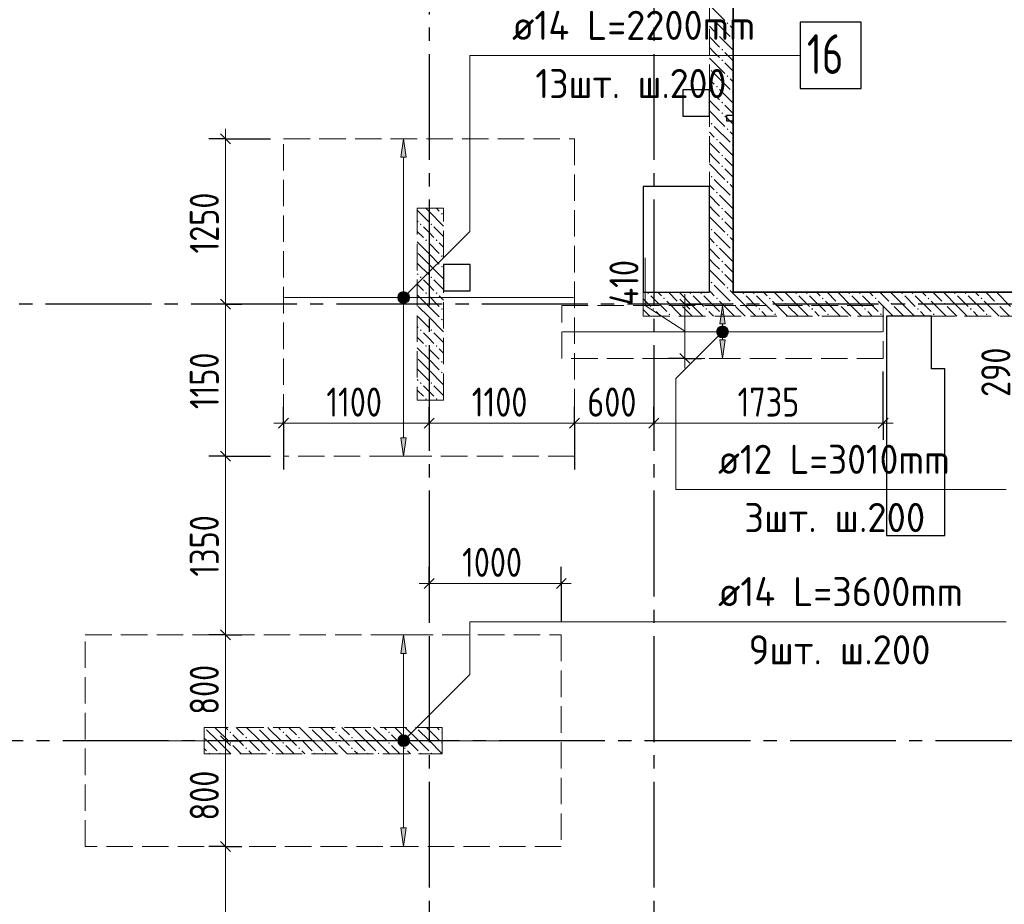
# Model space of a CAD drawing. Header units: millimetres. Extents: x 0 to 43617, y 0 to 59400.
# Tile 24 of 31: x 11528 to 18974, y 37793 to 44480. Entities that reach past the tile are written whole.
import ezdxf

# ---------------------------------------------------------------- set-up
doc = ezdxf.new("R2010")
doc.units = ezdxf.units.MM
doc.linetypes.add('______2', pattern=[270, 200, -70])
doc.linetypes.add('______5', pattern=[1100, 800, -100, 100, -100])
for name, color, linetype, lineweight in [('Standard', 7, 'Continuous', 25), ('ДОП Верх по У', 7, 'Continuous', 25), ('ЖБ Пилон', 180, 'Continuous', 25), ('Оси', 40, '______5', 18), ('Позиционная метка номер позиции', 7, 'Continuous', 13), ('Примечания', 7, 'Continuous', 25), ('Размерная выноска', 7, 'Continuous', 13)]:
    doc.layers.add(name, color=color, linetype=linetype, lineweight=lineweight)
doc.layers.add('ЖБ Перекрытие верхний уровень', color=7, linetype='Continuous', lineweight=25, true_color=0xe0e0ff)
doc.layers.add('ЖБ Стена верхний уровень', color=7, linetype='Continuous', lineweight=25, true_color=0x006e00)
doc.styles.add('GOST 2.304-81', font='txt')
doc.styles.add('ISOCPEUR', font='txt')

msp = doc.modelspace()

# ---------------------------------------------------------------- hatches: boundary and pattern name
at = {"layer": 'ДОП Верх по У', "linetype": 'Continuous', "lineweight": 13, "transparency": 33554687}
for points in [[(14451.6, 43440), (14431.6, 43580), (14411.6, 43440)], [(14394.1, 42380), (14469.1, 42380), (14463.8, 42398.8)], [(14394.1, 42380), (14463.8, 42398.8), (14399.3, 42398.8)], [(14399.3, 42361.3), (14469.1, 42380), (14394.1, 42380)], [(14399.3, 42398.8), (14463.8, 42398.8), (14450.3, 42412.3)], [(14399.3, 42398.8), (14450.3, 42412.3), (14412.8, 42412.3)], [(14399.3, 42361.3), (14463.8, 42361.3), (14469.1, 42380)], [(14412.8, 42412.3), (14450.3, 42412.3), (14431.6, 42417.5)], [(14412.8, 42347.8), (14463.8, 42361.3), (14399.3, 42361.3)], [(14412.8, 42347.8), (14450.3, 42347.8), (14463.8, 42361.3)], [(14450.3, 42347.8), (14412.8, 42347.8), (14431.6, 42342.5)], [(16863, 42180), (16843, 42320), (16823, 42180)], [(16810.7, 42138.8), (16875.3, 42138.8), (16861.7, 42152.3)], [(16810.7, 42138.8), (16861.7, 42152.3), (16824.2, 42152.3)], [(16824.2, 42152.3), (16861.7, 42152.3), (16843, 42157.5)], [(16805.5, 42120), (16880.5, 42120), (16875.3, 42138.8)], [(16805.5, 42120), (16875.3, 42138.8), (16810.7, 42138.8)], [(16810.7, 42101.3), (16880.5, 42120), (16805.5, 42120)], [(16810.7, 42101.3), (16875.3, 42101.3), (16880.5, 42120)], [(16824.2, 42087.8), (16875.3, 42101.3), (16810.7, 42101.3)], [(16824.2, 42087.8), (16861.7, 42087.8), (16875.3, 42101.3)], [(16861.7, 42087.8), (16824.2, 42087.8), (16843, 42082.5)], [(14451.6, 39690), (14431.6, 39830), (14411.6, 39690)], [(14394.1, 39030), (14469.1, 39030), (14463.8, 39048.8)], [(14394.1, 39030), (14463.8, 39048.8), (14399.3, 39048.8)], [(14399.3, 39011.3), (14469.1, 39030), (14394.1, 39030)], [(14399.3, 39048.8), (14463.8, 39048.8), (14450.3, 39062.3)], [(14399.3, 39048.8), (14450.3, 39062.3), (14412.8, 39062.3)], [(14399.3, 39011.3), (14463.8, 39011.3), (14469.1, 39030)], [(14412.8, 39062.3), (14450.3, 39062.3), (14431.6, 39067.5)], [(14412.8, 38997.8), (14463.8, 39011.3), (14399.3, 39011.3)], [(14412.8, 38997.8), (14450.3, 38997.8), (14463.8, 39011.3)], [(14450.3, 38997.8), (14412.8, 38997.8), (14431.6, 38992.5)]]:
    msp.add_hatch(color=7, dxfattribs=at).paths.add_polyline_path(points)
for points in [[(16863, 42060), (16843, 41920), (16823, 42060)], [(14451.6, 41320), (14431.6, 41180), (14411.6, 41320)], [(14451.6, 38370), (14431.6, 38230), (14411.6, 38370)]]:
    msp.add_hatch(color=7, dxfattribs=at).paths.add_polyline_path(points, flags=16)
at = {"layer": 'ЖБ Пилон', "linetype": 'Continuous', "lineweight": 18, "transparency": 33554687}
for points in [[(14714.5, 43013.1), (14721, 43019.6), (14727.5, 43013.1), (14721, 43006.6)], [(14554.4, 42933.1), (14560.9, 42939.6), (14567.4, 42933.1), (14560.9, 42926.6)], [(14634.5, 42933.1), (14640.9, 42939.6), (14647.4, 42933.1), (14640.9, 42926.6)], [(14594.5, 42813.1), (14601, 42819.6), (14607.5, 42813.1), (14601, 42806.6)], [(14674.5, 42813.1), (14681, 42819.6), (14687.5, 42813.1), (14681, 42806.6)], [(14714.5, 42693.1), (14721, 42699.6), (14727.5, 42693.1), (14721, 42686.6)], [(14714.5, 42613.1), (14721, 42619.6), (14727.5, 42613.1), (14721, 42606.6)], [(14554.4, 42533.1), (14560.9, 42539.6), (14567.4, 42533.1), (14560.9, 42526.6)], [(14634.5, 42533.1), (14640.9, 42539.6), (14647.4, 42533.1), (14640.9, 42526.6)], [(14594.5, 42413.1), (14601, 42419.6), (14607.5, 42413.1), (14601, 42406.6)], [(14674.5, 42413.1), (14681, 42419.6), (14687.5, 42413.1), (14681, 42406.6)], [(14714.5, 42293.1), (14721, 42299.6), (14727.5, 42293.1), (14721, 42286.6)], [(14714.5, 42213.1), (14721, 42219.6), (14727.5, 42213.1), (14721, 42206.6)], [(14554.4, 42133.1), (14560.9, 42139.6), (14567.4, 42133.1), (14560.9, 42126.6)], [(14634.5, 42133.1), (14640.9, 42139.6), (14647.4, 42133.1), (14640.9, 42126.6)], [(14594.5, 42013.1), (14601, 42019.6), (14607.5, 42013.1), (14601, 42006.6)], [(14674.5, 42013.1), (14681, 42019.6), (14687.5, 42013.1), (14681, 42006.6)], [(14714.5, 41893.1), (14721, 41899.6), (14727.5, 41893.1), (14721, 41886.6)], [(14714.5, 41813.1), (14721, 41819.6), (14727.5, 41813.1), (14721, 41806.6)], [(14554.4, 41733.1), (14560.9, 41739.6), (14567.4, 41733.1), (14560.9, 41726.6)], [(14634.5, 41733.1), (14640.9, 41739.6), (14647.4, 41733.1), (14640.9, 41726.6)], [(14594.5, 41613.1), (14601, 41619.6), (14607.5, 41613.1), (14601, 41606.6)], [(14674.5, 41613.1), (14681, 41619.6), (14687.5, 41613.1), (14681, 41606.6)], [(12924.3, 39130), (12924, 39129.7), (12924, 39130)], [(13114.5, 39093.1), (13121, 39099.6), (13127.5, 39093.1), (13121, 39086.6)], [(13324.3, 39130), (13321, 39126.6), (13317.6, 39130)], [(13514.5, 39093.1), (13521, 39099.6), (13527.5, 39093.1), (13521, 39086.6)], [(13724.3, 39130), (13721, 39126.6), (13717.6, 39130)], [(13914.5, 39093.1), (13921, 39099.6), (13927.5, 39093.1), (13921, 39086.6)], [(14124.3, 39130), (14121, 39126.6), (14117.6, 39130)], [(14314.5, 39093.1), (14321, 39099.6), (14327.5, 39093.1), (14321, 39086.6)], [(14524.3, 39130), (14521, 39126.6), (14517.6, 39130)], [(14714.5, 39093.1), (14721, 39099.6), (14724, 39096.6), (14724, 39089.7), (14721, 39086.6)], [(13114.5, 39013.1), (13121, 39019.6), (13127.5, 39013.1), (13121, 39006.6)], [(13234.5, 39053.1), (13241, 39059.6), (13247.4, 39053.1), (13241, 39046.6)], [(13514.5, 39013.1), (13521, 39019.6), (13527.5, 39013.1), (13521, 39006.6)], [(13634.5, 39053.1), (13641, 39059.6), (13647.4, 39053.1), (13641, 39046.6)], [(13914.5, 39013.1), (13921, 39019.6), (13927.5, 39013.1), (13921, 39006.6)], [(14034.5, 39053.1), (14041, 39059.6), (14047.4, 39053.1), (14041, 39046.6)], [(14314.5, 39013.1), (14321, 39019.6), (14327.5, 39013.1), (14321, 39006.6)], [(14434.5, 39053.1), (14441, 39059.6), (14447.4, 39053.1), (14441, 39046.6)], [(14714.5, 39013.1), (14721, 39019.6), (14724, 39016.6), (14724, 39009.7), (14721, 39006.6)], [(13234.5, 38973.1), (13241, 38979.6), (13247.4, 38973.1), (13241, 38966.6)], [(13634.5, 38973.1), (13641, 38979.6), (13647.4, 38973.1), (13641, 38966.6)], [(14034.5, 38973.1), (14041, 38979.6), (14047.4, 38973.1), (14041, 38966.6)], [(14434.5, 38973.1), (14441, 38979.6), (14447.4, 38973.1), (14441, 38966.6)], [(12954.4, 38933.1), (12960.9, 38939.6), (12967.4, 38933.1), (12964.3, 38930), (12957.6, 38930)], [(13034.5, 38933.1), (13041, 38939.6), (13047.4, 38933.1), (13044.3, 38930), (13037.6, 38930)], [(13354.4, 38933.1), (13360.9, 38939.6), (13367.4, 38933.1), (13364.3, 38930), (13357.6, 38930)], [(13434.5, 38933.1), (13441, 38939.6), (13447.4, 38933.1), (13444.3, 38930), (13437.6, 38930)], [(13754.4, 38933.1), (13760.9, 38939.6), (13767.4, 38933.1), (13764.3, 38930), (13757.6, 38930)], [(13834.5, 38933.1), (13841, 38939.6), (13847.4, 38933.1), (13844.3, 38930), (13837.6, 38930)], [(14154.4, 38933.1), (14160.9, 38939.6), (14167.4, 38933.1), (14164.3, 38930), (14157.6, 38930)], [(14234.5, 38933.1), (14241, 38939.6), (14247.4, 38933.1), (14244.3, 38930), (14237.6, 38930)], [(14554.4, 38933.1), (14560.9, 38939.6), (14567.4, 38933.1), (14564.3, 38930), (14557.6, 38930)], [(14634.5, 38933.1), (14641, 38939.6), (14647.4, 38933.1), (14644.3, 38930), (14637.6, 38930)]]:
    msp.add_hatch(color=7, dxfattribs=at).paths.add_polyline_path(points, flags=16)
at = {"layer": 'ЖБ Стена верхний уровень', "linetype": 'Continuous', "lineweight": 18, "transparency": 33554687}
for points in [[(16874.5, 44453.1), (16881, 44459.6), (16887.5, 44453.1), (16881, 44446.6)], [(16794.5, 44373.1), (16801, 44379.6), (16807.5, 44373.1), (16801, 44366.6)], [(16914.5, 44333.1), (16921, 44339.6), (16924, 44336.6), (16924, 44329.7), (16921, 44326.6)], [(16834.5, 44253.1), (16840.9, 44259.6), (16847.4, 44253.1), (16840.9, 44246.6)], [(16834.5, 44173.1), (16840.9, 44179.6), (16847.4, 44173.1), (16840.9, 44166.6)], [(16754.4, 44093.1), (16760.9, 44099.6), (16767.4, 44093.1), (16760.9, 44086.6)], [(16874.5, 44053.1), (16881, 44059.6), (16887.5, 44053.1), (16881, 44046.6)], [(16794.5, 43973.1), (16801, 43979.6), (16807.5, 43973.1), (16801, 43966.6)], [(16914.5, 43933.1), (16921, 43939.6), (16924, 43936.6), (16924, 43929.7), (16921, 43926.6)], [(16834.5, 43853.1), (16840.9, 43859.6), (16847.4, 43853.1), (16840.9, 43846.6)], [(16834.5, 43773.1), (16840.9, 43779.6), (16847.4, 43773.1), (16840.9, 43766.6)], [(16754.4, 43693.1), (16760.9, 43699.6), (16767.4, 43693.1), (16760.9, 43686.6)], [(16874.5, 43653.1), (16881, 43659.6), (16887.5, 43653.1), (16881, 43646.6)], [(16794.5, 43573.1), (16801, 43579.6), (16807.5, 43573.1), (16801, 43566.6)], [(16914.5, 43533.1), (16921, 43539.6), (16924, 43536.6), (16924, 43529.7), (16921, 43526.6)], [(16834.5, 43453.1), (16840.9, 43459.6), (16847.4, 43453.1), (16840.9, 43446.6)], [(16834.5, 43373.1), (16840.9, 43379.6), (16847.4, 43373.1), (16840.9, 43366.6)], [(16754.4, 43293.1), (16760.9, 43299.6), (16767.4, 43293.1), (16760.9, 43286.6)], [(16874.5, 43253.1), (16881, 43259.6), (16887.5, 43253.1), (16881, 43246.6)], [(16794.5, 43173.1), (16801, 43179.6), (16807.5, 43173.1), (16801, 43166.6)], [(16914.5, 43133.1), (16921, 43139.6), (16924, 43136.6), (16924, 43129.7), (16921, 43126.6)], [(16834.5, 43053.1), (16840.9, 43059.6), (16847.4, 43053.1), (16840.9, 43046.6)], [(16834.5, 42973.1), (16840.9, 42979.6), (16847.4, 42973.1), (16840.9, 42966.6)], [(16754.4, 42893.1), (16760.9, 42899.6), (16767.4, 42893.1), (16760.9, 42886.6)], [(16874.5, 42853.1), (16881, 42859.6), (16887.5, 42853.1), (16881, 42846.6)], [(16794.5, 42773.1), (16801, 42779.6), (16807.5, 42773.1), (16801, 42766.6)], [(16914.5, 42733.1), (16921, 42739.6), (16924, 42736.6), (16924, 42729.7), (16921, 42726.6)], [(16834.5, 42653.1), (16840.9, 42659.6), (16847.4, 42653.1), (16840.9, 42646.6)], [(16834.5, 42573.1), (16840.9, 42579.6), (16847.4, 42573.1), (16840.9, 42566.6)], [(16754.4, 42493.1), (16760.9, 42499.6), (16767.4, 42493.1), (16760.9, 42486.6)], [(16874.5, 42453.1), (16881, 42459.6), (16887.5, 42453.1), (16881, 42446.6)], [(16274.5, 42413.1), (16281, 42419.6), (16287.5, 42413.1), (16281, 42406.6)], [(16394.5, 42373.1), (16401, 42379.6), (16407.5, 42373.1), (16401, 42366.6)], [(16594.5, 42413.1), (16601, 42419.6), (16607.5, 42413.1), (16601, 42406.6)], [(16674.5, 42413.1), (16681, 42419.6), (16687.5, 42413.1), (16681, 42406.6)], [(16794.5, 42373.1), (16801, 42379.6), (16807.5, 42373.1), (16801, 42366.6)], [(16994.5, 42413.1), (17001, 42419.6), (17007.5, 42413.1), (17001, 42406.6)], [(17074.5, 42413.1), (17081, 42419.6), (17087.5, 42413.1), (17081, 42406.6)], [(17194.5, 42373.1), (17201, 42379.6), (17207.5, 42373.1), (17201, 42366.6)], [(17394.5, 42413.1), (17401, 42419.6), (17407.5, 42413.1), (17401, 42406.6)], [(17474.5, 42413.1), (17481, 42419.6), (17487.5, 42413.1), (17481, 42406.6)], [(17594.5, 42373.1), (17601, 42379.6), (17607.5, 42373.1), (17601, 42366.6)], [(17794.5, 42413.1), (17801, 42419.6), (17807.5, 42413.1), (17801, 42406.6)], [(17874.5, 42413.1), (17881, 42419.6), (17887.5, 42413.1), (17881, 42406.6)], [(17994.5, 42373.1), (18001, 42379.6), (18007.5, 42373.1), (18001, 42366.6)], [(18194.5, 42413.1), (18201, 42419.6), (18207.5, 42413.1), (18201, 42406.6)], [(18274.5, 42413.1), (18281, 42419.6), (18287.5, 42413.1), (18281, 42406.6)], [(18394.5, 42373.1), (18401, 42379.6), (18407.5, 42373.1), (18401, 42366.6)], [(18594.5, 42413.1), (18601, 42419.6), (18607.5, 42413.1), (18601, 42406.6)], [(18674.5, 42413.1), (18681, 42419.6), (18687.5, 42413.1), (18681, 42406.6)], [(18794.5, 42373.1), (18801, 42379.6), (18807.5, 42373.1), (18801, 42366.6)], [(16314.5, 42293.1), (16321, 42299.6), (16327.5, 42293.1), (16321, 42286.6)], [(16514.5, 42333.1), (16521, 42339.6), (16527.5, 42333.1), (16521, 42326.6)], [(16714.5, 42293.1), (16721, 42299.6), (16727.5, 42293.1), (16721, 42286.6)], [(16914.5, 42333.1), (16921, 42339.6), (16927.5, 42333.1), (16921, 42326.6)], [(17114.5, 42293.1), (17121, 42299.6), (17127.5, 42293.1), (17121, 42286.6)], [(17314.5, 42333.1), (17321, 42339.6), (17327.5, 42333.1), (17321, 42326.6)], [(17514.5, 42293.1), (17521, 42299.6), (17527.5, 42293.1), (17521, 42286.6)], [(17714.5, 42333.1), (17721, 42339.6), (17727.5, 42333.1), (17721, 42326.6)], [(17914.5, 42293.1), (17921, 42299.6), (17927.5, 42293.1), (17921, 42286.6)], [(18114.5, 42333.1), (18121, 42339.6), (18127.5, 42333.1), (18121, 42326.6)], [(18314.5, 42293.1), (18321, 42299.6), (18327.5, 42293.1), (18321, 42286.6)], [(18514.5, 42333.1), (18521, 42339.6), (18527.5, 42333.1), (18521, 42326.6)], [(18714.5, 42293.1), (18721, 42299.6), (18727.4, 42293.1), (18721, 42286.6)], [(18914.5, 42333.1), (18921, 42339.6), (18927.4, 42333.1), (18921, 42326.6)], [(16434.5, 42253.1), (16440.9, 42259.6), (16447.4, 42253.1), (16440.9, 42246.6)], [(16834.5, 42253.1), (16840.9, 42259.6), (16847.4, 42253.1), (16840.9, 42246.6)], [(17234.5, 42253.1), (17240.9, 42259.6), (17247.4, 42253.1), (17240.9, 42246.6)], [(17634.5, 42253.1), (17640.9, 42259.6), (17647.4, 42253.1), (17640.9, 42246.6)], [(18034.5, 42253.1), (18040.9, 42259.6), (18047.4, 42253.1), (18040.9, 42246.6)], [(18434.5, 42253.1), (18440.9, 42259.6), (18447.4, 42253.1), (18440.9, 42246.6)], [(18834.5, 42253.1), (18840.9, 42259.6), (18847.4, 42253.1), (18840.9, 42246.6)]]:
    msp.add_hatch(color=7, dxfattribs=at).paths.add_polyline_path(points, flags=16)
at = {"layer": 'Позиционная метка номер позиции', "linetype": 'Continuous', "lineweight": 13, "transparency": 33554687}
for points in [[(14388.3, 42391.5), (14463.4, 42348.2), (14399.8, 42411.8)], [(14388.3, 42368.6), (14443, 42336.7), (14388.3, 42391.5)], [(14388.3, 42391.5), (14443, 42336.7), (14463.4, 42348.2)], [(14420.1, 42336.7), (14388.3, 42368.6), (14399.8, 42348.2)], [(14388.3, 42368.6), (14420.1, 42336.7), (14443, 42336.7)], [(14399.8, 42411.8), (14474.9, 42368.6), (14420.1, 42423.3)], [(14399.8, 42411.8), (14463.4, 42348.2), (14474.9, 42368.6)], [(14420.1, 42423.3), (14474.9, 42368.6), (14474.9, 42391.5)], [(14420.1, 42423.3), (14474.9, 42391.5), (14443, 42423.3)], [(14443, 42423.3), (14474.9, 42391.5), (14463.4, 42411.8)], [(16874.8, 42088.2), (16811.2, 42151.8), (16799.7, 42131.5)], [(16886.3, 42108.6), (16831.5, 42163.3), (16811.2, 42151.8)], [(16886.3, 42108.6), (16811.2, 42151.8), (16874.8, 42088.2)], [(16886.3, 42131.5), (16854.4, 42163.3), (16831.5, 42163.3)], [(16886.3, 42131.5), (16831.5, 42163.3), (16886.3, 42108.6)], [(16854.4, 42163.3), (16886.3, 42131.5), (16874.8, 42151.8)], [(16874.8, 42088.2), (16799.7, 42131.5), (16854.4, 42076.7)], [(16854.4, 42076.7), (16799.7, 42131.5), (16799.7, 42108.6)], [(16854.4, 42076.7), (16799.7, 42108.6), (16831.5, 42076.7)], [(16831.5, 42076.7), (16799.7, 42108.6), (16811.2, 42088.2)], [(14388.3, 39041.5), (14463.4, 38998.2), (14399.8, 39061.8)], [(14388.3, 39018.6), (14443, 38986.7), (14388.3, 39041.5)], [(14388.3, 39041.5), (14443, 38986.7), (14463.4, 38998.2)], [(14420.1, 38986.7), (14388.3, 39018.6), (14399.8, 38998.2)], [(14388.3, 39018.6), (14420.1, 38986.7), (14443, 38986.7)], [(14399.8, 39061.8), (14474.9, 39018.6), (14420.1, 39073.3)], [(14399.8, 39061.8), (14463.4, 38998.2), (14474.9, 39018.6)], [(14420.1, 39073.3), (14474.9, 39018.6), (14474.9, 39041.5)], [(14420.1, 39073.3), (14474.9, 39041.5), (14443, 39073.3)], [(14443, 39073.3), (14474.9, 39041.5), (14463.4, 39061.8)]]:
    msp.add_hatch(color=7, dxfattribs=at).paths.add_polyline_path(points)

# ---------------------------------------------------------------- linework, layer by layer
at = {"layer": 'Standard', "color": 7, "linetype": 'Continuous', "lineweight": 25, "transparency": 33554687}
for p, q in [((16924, 45130), (16924, 43755)), ((16544, 43950), (16544, 43750)), ((16744, 43950), (16544, 43950)), ((16744, 43750), (16744, 43950)), ((16544, 43750), (16744, 43750)), ((16874, 43755), (16874, 43715)), ((16924, 43755), (16874, 43755)), ((16874, 43715), (16924, 43715)), ((16924, 43715), (16924, 42420)), ((13046.7, 43617.5), (13121.7, 43542.5)), ((16244, 43220), (16244, 42420)), ((16744, 43220), (16244, 43220)), ((16744, 42420), (16744, 43220)), ((14734, 42630), (14734, 42430)), ((14934, 42630), (14734, 42630)), ((14934, 42430), (14934, 42630)), ((14734, 42430), (14934, 42430)), ((16244, 42420), (16744, 42420)), ((16924, 42420), (20969, 42420)), ((13046.7, 42367.5), (13121.7, 42292.5)), ((16596.5, 42292.5), (16521.5, 42367.5)), ((18084, 42240), (18084, 40580)), ((18424, 42240), (18084, 42240)), ((18424, 41840), (18424, 42240)), ((16596.5, 41882.5), (16521.5, 41957.5)), ((18524, 41840), (18424, 41840)), ((18524, 40580), (18524, 41840)), ((13486.5, 41392), (13561.5, 41467)), ((14586.5, 41392), (14661.5, 41467)), ((15686.5, 41392), (15761.5, 41467)), ((16286.5, 41392), (16361.5, 41467)), ((18021.5, 41392), (18096.5, 41467)), ((13046.7, 41217.5), (13121.7, 41142.5)), ((18084, 40580), (18524, 40580)), ((14586.5, 40180.6), (14661.5, 40255.6)), ((15586.5, 40180.6), (15661.5, 40255.6)), ((13046.7, 39867.5), (13121.7, 39792.5)), ((13046.7, 39067.5), (13121.7, 38992.5)), ((13046.7, 38267.5), (13121.7, 38192.5))]:
    msp.add_line(p, q, dxfattribs=at)
at = {"layer": 'Standard', "color": 7, "linetype": 'Continuous', "lineweight": 13, "transparency": 33554687}
for p, q in [((13084.2, 43580), (13084.2, 43655)), ((16257.9, 42320), (16257.9, 42679.7)), ((16559, 42330), (16559, 42405)), ((13084.2, 42330), (13084.2, 41180)), ((16559, 42125), (16257.9, 42320)), ((16559, 41920), (16559, 42330)), ((16559, 41920), (16559, 41845)), ((13524, 41429.5), (13449, 41429.5)), ((13524, 41429.5), (14624, 41429.5)), ((14624, 41429.5), (15724, 41429.5)), ((15724, 41429.5), (16324, 41429.5)), ((16324, 41429.5), (18059, 41429.5)), ((18059, 41429.5), (18134, 41429.5)), ((13084.2, 41180), (13084.2, 39830)), ((14624, 40218.1), (14549, 40218.1)), ((14624, 40218.1), (15624, 40218.1)), ((15624, 40218.1), (15699, 40218.1)), ((13084.2, 39830), (13084.2, 39030)), ((13084.2, 39030), (13084.2, 38230)), ((13084.2, 38230), (13084.2, 36530))]:
    msp.add_line(p, q, dxfattribs=at)
at = {"layer": 'Standard', "color": 251, "linetype": 'Continuous', "lineweight": -3, "true_color": 0x656565, "transparency": 33554687}
for p, q in [((13084.2, 43580), (12959.2, 43580)), ((13084.2, 43580), (13209.2, 43580)), ((13084.2, 43580), (13424, 43580)), ((13084.2, 42330), (12959.2, 42330)), ((13084.2, 42330), (13209.2, 42330)), ((13084.2, 42330), (13084.2, 42330)), ((16559, 42330), (16434, 42330)), ((16559, 42330), (16684, 42330)), ((16559, 42330), (16559, 42330)), ((16559, 41920), (16434, 41920)), ((16559, 41920), (16684, 41920)), ((16559, 41920), (16559, 41920)), ((18059, 41429.5), (18059, 41820)), ((13524, 41429.5), (13524, 41554.5)), ((14624, 41429.5), (14624, 41554.5)), ((15724, 41429.5), (15724, 41554.5)), ((16324, 41429.5), (16324, 41554.5)), ((18059, 41429.5), (18059, 41554.5)), ((13524, 41429.5), (13524, 41304.5)), ((13524, 41429.5), (13524, 41080)), ((14624, 41429.5), (14624, 41304.5)), ((14624, 41429.5), (14624, 41429.5)), ((15724, 41429.5), (15724, 41304.5)), ((15724, 41429.5), (15724, 41080)), ((16324, 41429.5), (16324, 41304.5)), ((16324, 41429.5), (16324, 41429.5)), ((18059, 41429.5), (18059, 41304.5)), ((13084.2, 41180), (12959.2, 41180)), ((13084.2, 41180), (13209.2, 41180)), ((13084.2, 41180), (13424, 41180)), ((14624, 40218.1), (14624, 40343.1)), ((15624, 40218.1), (15624, 40343.1)), ((14624, 40218.1), (14624, 40093.1)), ((14624, 40218.1), (14624, 39930)), ((15624, 40218.1), (15624, 40093.1)), ((15624, 40218.1), (15624, 39930)), ((13084.2, 39830), (12959.2, 39830)), ((13084.2, 39830), (13209.2, 39830)), ((13084.2, 39830), (13084.2, 39830)), ((13084.2, 39030), (12959.2, 39030)), ((13084.2, 39030), (13209.2, 39030)), ((13084.2, 39030), (13084.2, 39030)), ((13084.2, 38230), (12959.2, 38230)), ((13084.2, 38230), (13209.2, 38230)), ((13084.2, 38230), (13084.2, 38230))]:
    msp.add_line(p, q, dxfattribs=at)
at = {"layer": 'Standard', "color": 7, "linetype": 'Continuous', "lineweight": 13, "transparency": 33554687}
msp.add_lwpolyline([(13084.2, 43580), (13084.2, 42625.3), (13084.2, 42625.3), (13084.2, 42330)], dxfattribs=at)
at = {"layer": 'ДОП Верх по У', "color": 7, "linetype": 'Continuous', "lineweight": 13, "transparency": 33554687}
for p, q in [((15231.6, 44210), (17339.6, 44210)), ((16789.4, 40929.5), (18831.4, 40929.5)), ((16789.4, 39929.5), (18897.4, 39929.5))]:
    msp.add_line(p, q, dxfattribs=at)
at = {"layer": 'ДОП Верх по У', "color": 251, "linetype": 'Continuous', "lineweight": 13, "true_color": 0x494949, "transparency": 33554687}
for p, q in [((14431.6, 43580), (14331.6, 43580)), ((14431.6, 43580), (14411.6, 43440)), ((14451.6, 43440), (14431.6, 43580)), ((14431.6, 43580), (14531.6, 43580)), ((14431.6, 43580), (14431.6, 43580)), ((14411.6, 43440), (14451.6, 43440)), ((14431.6, 42410), (14431.6, 43440)), ((14394.1, 42380), (14394.1, 42380)), ((14469.1, 42380), (14469.1, 42380)), ((14431.6, 41320), (14431.6, 42350)), ((16843, 42320), (16743, 42320)), ((16843, 42320), (16823, 42180)), ((16863, 42180), (16843, 42320)), ((16843, 42320), (16943, 42320)), ((16843, 42320), (16843, 42320)), ((16823, 42180), (16863, 42180)), ((16843, 42150), (16843, 42180)), ((16805.5, 42120), (16805.5, 42120)), ((16843, 42060), (16843, 42090)), ((16880.5, 42120), (16880.5, 42120)), ((16843, 41920), (16823, 42060)), ((16823, 42060), (16863, 42060)), ((16863, 42060), (16843, 41920)), ((16843, 41920), (16743, 41920)), ((16843, 41920), (16943, 41920)), ((16843, 41920), (16843, 41920)), ((14431.6, 41180), (14411.6, 41320)), ((14411.6, 41320), (14451.6, 41320)), ((14451.6, 41320), (14431.6, 41180)), ((14431.6, 41180), (14331.6, 41180)), ((14431.6, 41180), (14531.6, 41180)), ((14431.6, 41180), (14431.6, 41180)), ((14431.6, 39830), (14331.6, 39830)), ((14431.6, 39830), (14411.6, 39690)), ((14451.6, 39690), (14431.6, 39830)), ((14431.6, 39830), (14531.6, 39830)), ((14431.6, 39830), (14431.6, 39830)), ((14411.6, 39690), (14451.6, 39690)), ((14431.6, 39060), (14431.6, 39690)), ((14394.1, 39030), (14394.1, 39030)), ((14469.1, 39030), (14469.1, 39030)), ((14431.6, 38370), (14431.6, 39000)), ((14431.6, 38230), (14411.6, 38370)), ((14411.6, 38370), (14451.6, 38370)), ((14451.6, 38370), (14431.6, 38230)), ((14431.6, 38230), (14331.6, 38230)), ((14431.6, 38230), (14531.6, 38230)), ((14431.6, 38230), (14431.6, 38230))]:
    msp.add_line(p, q, dxfattribs=at)
at = {"layer": 'ДОП Верх по У', "color": 7, "linetype": 'Continuous', "lineweight": 18, "transparency": 33554687}
for p, q in [((13531, 42380), (15717, 42380)), ((15633, 42120), (18053, 42120)), ((12031, 39030), (15617, 39030))]:
    msp.add_line(p, q, dxfattribs=at)
at = {"layer": 'ДОП Верх по У', "color": 7, "linetype": 'Continuous', "lineweight": 25, "transparency": 33554687}
msp.add_lwpolyline([(17431.6, 43960), (17891.6, 43960), (17891.6, 44460), (17431.6, 44460), (17431.6, 43960)], dxfattribs=at)
at = {"layer": 'ДОП Верх по У', "color": 251, "linetype": 'Continuous', "lineweight": 13, "true_color": 0x494949, "transparency": 33554687}
for centre in [(14431.6, 42380), (16843, 42120), (14431.6, 39030)]:
    msp.add_circle(centre, 37.5, dxfattribs=at)
at = {"layer": 'ЖБ Перекрытие верхний уровень', "color": 7, "linetype": 'Continuous', "lineweight": 18, "transparency": 33554687}
for p, q in [((16924, 44950), (16924, 43755)), ((16744, 43950), (16544, 43950)), ((16544, 43950), (16544, 43750)), ((16744, 43750), (16744, 43950)), ((16544, 43750), (16744, 43750)), ((16924, 43755), (16874, 43755)), ((16874, 43755), (16874, 43715)), ((16874, 43715), (16924, 43715)), ((16924, 43715), (16924, 42420)), ((16744, 43220), (16244, 43220)), ((16244, 43220), (16244, 42420)), ((16744, 42420), (16744, 43220)), ((14934, 42630), (14734, 42630)), ((14734, 42630), (14734, 42430)), ((14934, 42430), (14934, 42630)), ((14734, 42430), (14934, 42430)), ((16244, 42420), (16744, 42420)), ((16924, 42420), (20969, 42420)), ((18424, 42240), (18084, 42240)), ((18084, 42240), (18084, 41840)), ((18424, 41840), (18424, 42240)), ((18084, 41840), (18084, 40580)), ((18524, 41840), (18424, 41840)), ((18524, 40580), (18524, 41840)), ((18084, 40580), (18524, 40580))]:
    msp.add_line(p, q, dxfattribs=at)
at = {"layer": 'ЖБ Пилон', "color": 253, "linetype": '______2', "lineweight": 13, "true_color": 0xa0a0a0, "transparency": 33554687}
for p, q in [((14534, 43055), (14534, 41605)), ((14734, 43055), (14534, 43055)), ((14734, 41605), (14734, 43055)), ((14534, 41605), (14734, 41605)), ((14724, 39130), (12924, 39130)), ((12924, 39130), (12924, 38930)), ((14724, 38930), (14724, 39130)), ((12924, 38930), (14724, 38930))]:
    msp.add_line(p, q, dxfattribs=at)
at = {"layer": 'ЖБ Пилон', "color": 9, "linetype": 'Continuous', "lineweight": 18, "true_color": 0xc7c7c7, "transparency": 33554687}
for p, q in [((14540.9, 43033.1), (14534, 43040.1)), ((14599.1, 43055), (14621, 43033.1)), ((14679.1, 43055), (14701, 43033.1)), ((14540.9, 43033.1), (14621, 42953.1)), ((14621, 43033.1), (14734, 42920.1)), ((14534, 42960.1), (14540.9, 42953.1)), ((14621, 42873.1), (14581, 42913.1)), ((14660.9, 42913.1), (14734, 42840.1)), ((14534, 42880.1), (14581, 42833.1)), ((14660.9, 42833.1), (14621, 42873.1)), ((14621, 42713.1), (14534, 42800.1)), ((14621, 42793.1), (14701, 42713.1)), ((14701, 42793.1), (14734, 42760.1)), ((14540.9, 42713.1), (14621, 42633.1)), ((14621, 42713.1), (14701, 42633.1)), ((14540.9, 42633.1), (14534, 42640.1)), ((14540.9, 42633.1), (14621, 42553.1)), ((14621, 42633.1), (14734, 42520.1)), ((14534, 42560.1), (14540.9, 42553.1)), ((14534, 42480.1), (14581, 42433.1)), ((14621, 42473.1), (14581, 42513.1)), ((14660.9, 42433.1), (14621, 42473.1)), ((14660.9, 42513.1), (14734, 42440.1)), ((14621, 42313.1), (14534, 42400.1)), ((14621, 42393.1), (14701, 42313.1)), ((14701, 42393.1), (14734, 42360.1)), ((14540.9, 42313.1), (14621, 42233.1)), ((14621, 42313.1), (14701, 42233.1)), ((14540.9, 42233.1), (14534, 42240.1)), ((14540.9, 42233.1), (14621, 42153.1)), ((14621, 42233.1), (14734, 42120.1)), ((14534, 42160.1), (14540.9, 42153.1)), ((14534, 42080.1), (14581, 42033.1)), ((14621, 42073.1), (14581, 42113.1)), ((14660.9, 42033.1), (14621, 42073.1)), ((14660.9, 42113.1), (14734, 42040.1)), ((14621, 41913.1), (14534, 42000.1)), ((14621, 41993.1), (14701, 41913.1)), ((14701, 41993.1), (14734, 41960.1)), ((14540.9, 41913.1), (14621, 41833.1)), ((14621, 41913.1), (14701, 41833.1)), ((14540.9, 41833.1), (14534, 41840.1)), ((14540.9, 41833.1), (14621, 41753.1)), ((14621, 41833.1), (14734, 41720.1)), ((14534, 41760.1), (14540.9, 41753.1)), ((14621, 41673.1), (14581, 41713.1)), ((14660.9, 41713.1), (14734, 41640.1)), ((14534, 41680.1), (14581, 41633.1)), ((14660.9, 41633.1), (14621, 41673.1)), ((12941, 39113.1), (13021, 39033.1)), ((13021, 39113.1), (13004.1, 39130)), ((13021, 39113.1), (13101, 39033.1)), ((13084.1, 39130), (13101, 39113.1)), ((13164.1, 39130), (13221, 39073.1)), ((13341, 39033.1), (13244.1, 39130)), ((13341, 39113.1), (13421, 39033.1)), ((13421, 39113.1), (13404.1, 39130)), ((13421, 39113.1), (13501, 39033.1)), ((13484.1, 39130), (13501, 39113.1)), ((13564.1, 39130), (13621, 39073.1)), ((13741, 39033.1), (13644.1, 39130)), ((13741, 39113.1), (13821, 39033.1)), ((13821, 39113.1), (13804.1, 39130)), ((13821, 39113.1), (13901, 39033.1)), ((13884.1, 39130), (13901, 39113.1)), ((13964.1, 39130), (14021, 39073.1)), ((14141, 39033.1), (14044.1, 39130)), ((14141, 39113.1), (14221, 39033.1)), ((14221, 39113.1), (14204.1, 39130)), ((14221, 39113.1), (14301, 39033.1)), ((14284.1, 39130), (14301, 39113.1)), ((14364.1, 39130), (14421, 39073.1)), ((14541, 39033.1), (14444.1, 39130)), ((14541, 39113.1), (14621, 39033.1)), ((14621, 39113.1), (14604.1, 39130)), ((14621, 39113.1), (14701, 39033.1)), ((14684.1, 39130), (14701, 39113.1)), ((12941, 39033.1), (12924, 39050.1)), ((12941, 39033.1), (13021, 38953.1)), ((13021, 39033.1), (13124.1, 38930)), ((13181, 39033.1), (13141, 39073.1)), ((13221, 38993.1), (13181, 39033.1)), ((13260.9, 39033.1), (13341, 38953.1)), ((13341, 39033.1), (13421, 38953.1)), ((13421, 39033.1), (13524.1, 38930)), ((13581, 39033.1), (13541, 39073.1)), ((13621, 38993.1), (13581, 39033.1)), ((13660.9, 39033.1), (13741, 38953.1)), ((13741, 39033.1), (13821, 38953.1)), ((13821, 39033.1), (13924.1, 38930)), ((13981, 39033.1), (13941, 39073.1)), ((14021, 38993.1), (13981, 39033.1)), ((14060.9, 39033.1), (14141, 38953.1)), ((14141, 39033.1), (14221, 38953.1)), ((14221, 39033.1), (14324.1, 38930)), ((14381, 39033.1), (14341, 39073.1)), ((14421, 38993.1), (14381, 39033.1)), ((14460.9, 39033.1), (14541, 38953.1)), ((14541, 39033.1), (14621, 38953.1)), ((14621, 39033.1), (14724, 38930.1)), ((12924, 38970.1), (12941, 38953.1)), ((13141, 38993.1), (13204.1, 38930)), ((13260.9, 38953.1), (13284.1, 38930)), ((13541, 38993.1), (13604.1, 38930)), ((13660.9, 38953.1), (13684.1, 38930)), ((13941, 38993.1), (14004.1, 38930)), ((14060.9, 38953.1), (14084.1, 38930)), ((14341, 38993.1), (14404.1, 38930)), ((14460.9, 38953.1), (14484.1, 38930))]:
    msp.add_line(p, q, dxfattribs=at)
at = {"layer": 'ЖБ Стена верхний уровень', "color": 251, "linetype": '______2', "lineweight": 13, "true_color": 0x656565, "transparency": 33554687}
for p, q in [((16744, 44950), (16744, 42420)), ((16924, 42420), (16924, 44950)), ((16744, 42420), (16244, 42420)), ((16244, 42420), (16244, 42240)), ((22024, 42420), (16924, 42420)), ((16244, 42240), (22024, 42240))]:
    msp.add_line(p, q, dxfattribs=at)
at = {"layer": 'ЖБ Стена верхний уровень', "color": 9, "linetype": 'Continuous', "lineweight": 18, "true_color": 0xc7c7c7, "transparency": 33554687}
for p, q in [((16744, 44590.1), (16860.9, 44473.1)), ((16781, 44473.1), (16901, 44353.1)), ((16744, 44430.1), (16781, 44393.1)), ((16924, 44410.1), (16901, 44433.1)), ((16744, 44350.1), (16821, 44273.1)), ((16924, 44250.1), (16821, 44353.1)), ((16781, 44233.1), (16744, 44270.1)), ((16821, 44193.1), (16781, 44233.1)), ((16860.9, 44233.1), (16924, 44170.1)), ((16744, 44190.1), (16860.9, 44073.1)), ((16860.9, 44153.1), (16924, 44090.1)), ((16744, 44030.1), (16781, 43993.1)), ((16781, 44073.1), (16901, 43953.1)), ((16924, 44010.1), (16901, 44033.1)), ((16744, 43950.1), (16821, 43873.1)), ((16924, 43850.1), (16821, 43953.1)), ((16781, 43833.1), (16744, 43870.1)), ((16744, 43790.1), (16860.9, 43673.1)), ((16821, 43793.1), (16781, 43833.1)), ((16860.9, 43833.1), (16924, 43770.1)), ((16860.9, 43753.1), (16924, 43690.1)), ((16781, 43673.1), (16901, 43553.1)), ((16744, 43630.1), (16781, 43593.1)), ((16924, 43610.1), (16901, 43633.1)), ((16744, 43550.1), (16821, 43473.1)), ((16924, 43450.1), (16821, 43553.1)), ((16781, 43433.1), (16744, 43470.1)), ((16821, 43393.1), (16781, 43433.1)), ((16860.9, 43433.1), (16924, 43370.1)), ((16744, 43390.1), (16860.9, 43273.1)), ((16860.9, 43353.1), (16924, 43290.1)), ((16781, 43273.1), (16901, 43153.1)), ((16744, 43230.1), (16781, 43193.1)), ((16924, 43210.1), (16901, 43233.1)), ((16744, 43150.1), (16821, 43073.1)), ((16924, 43050.1), (16821, 43153.1)), ((16781, 43033.1), (16744, 43070.1)), ((16744, 42990.1), (16860.9, 42873.1)), ((16821, 42993.1), (16781, 43033.1)), ((16860.9, 43033.1), (16924, 42970.1)), ((16860.9, 42953.1), (16924, 42890.1)), ((16744, 42830.1), (16781, 42793.1)), ((16781, 42873.1), (16901, 42753.1)), ((16924, 42810.1), (16901, 42833.1)), ((16744, 42750.1), (16821, 42673.1)), ((16924, 42650.1), (16821, 42753.1)), ((16781, 42633.1), (16744, 42670.1)), ((16821, 42593.1), (16781, 42633.1)), ((16860.9, 42633.1), (16924, 42570.1)), ((16744, 42590.1), (16860.9, 42473.1)), ((16860.9, 42553.1), (16924, 42490.1)), ((16781, 42473.1), (16834.1, 42420)), ((16244, 42370.1), (16301, 42313.1)), ((16301, 42393.1), (16421, 42273.1)), ((16354.1, 42420), (16381, 42393.1)), ((16434.1, 42420), (16501, 42353.1)), ((16621, 42313.1), (16514.1, 42420)), ((16621, 42393.1), (16701, 42313.1)), ((16701, 42393.1), (16821, 42273.1)), ((16744, 42430.1), (16754.1, 42420)), ((16754.1, 42420), (16781, 42393.1)), ((16834.1, 42420), (16901, 42353.1)), ((16914.1, 42420), (16901, 42433.1)), ((17021, 42313.1), (16914.1, 42420)), ((17021, 42393.1), (17101, 42313.1)), ((17101, 42393.1), (17221, 42273.1)), ((17154.1, 42420), (17181, 42393.1)), ((17234.1, 42420), (17301, 42353.1)), ((17421, 42313.1), (17314.1, 42420)), ((17421, 42393.1), (17501, 42313.1)), ((17501, 42393.1), (17621, 42273.1)), ((17554.1, 42420), (17581, 42393.1)), ((17634.1, 42420), (17701, 42353.1)), ((17821, 42313.1), (17714.1, 42420)), ((17821, 42393.1), (17901, 42313.1)), ((17901, 42393.1), (18021, 42273.1)), ((17954.1, 42420), (17981, 42393.1)), ((18034.1, 42420), (18101, 42353.1)), ((18221, 42313.1), (18114.1, 42420)), ((18221, 42393.1), (18301, 42313.1)), ((18301, 42393.1), (18421, 42273.1)), ((18354.1, 42420), (18381, 42393.1)), ((18434.1, 42420), (18501, 42353.1)), ((18621, 42313.1), (18514.1, 42420)), ((18621, 42393.1), (18701, 42313.1)), ((18701, 42393.1), (18821, 42273.1)), ((18754.1, 42420), (18781, 42393.1)), ((18834.1, 42420), (18901, 42353.1)), ((19021, 42313.1), (18914.1, 42420)), ((16534.1, 42240), (16421, 42353.1)), ((16540.9, 42313.1), (16614.1, 42240)), ((16621, 42313.1), (16694.1, 42240)), ((16934.1, 42240), (16821, 42353.1)), ((16940.9, 42313.1), (17014.1, 42240)), ((17021, 42313.1), (17094.1, 42240)), ((17334.1, 42240), (17221, 42353.1)), ((17340.9, 42313.1), (17414.1, 42240)), ((17421, 42313.1), (17494.1, 42240)), ((17734.1, 42240), (17621, 42353.1)), ((17740.9, 42313.1), (17814.1, 42240)), ((17821, 42313.1), (17894.1, 42240)), ((18134.1, 42240), (18021, 42353.1)), ((18140.9, 42313.1), (18214.1, 42240)), ((18221, 42313.1), (18294.1, 42240)), ((18534.1, 42240), (18421, 42353.1)), ((18540.9, 42313.1), (18614.1, 42240)), ((18621, 42313.1), (18694.1, 42240)), ((18934.1, 42240), (18821, 42353.1)), ((18940.9, 42313.1), (19014.1, 42240)), ((16244, 42290.1), (16294.1, 42240)), ((16374.1, 42240), (16340.9, 42273.1)), ((16774.1, 42240), (16740.9, 42273.1)), ((17174.1, 42240), (17140.9, 42273.1)), ((17574.1, 42240), (17540.9, 42273.1)), ((17974.1, 42240), (17940.9, 42273.1)), ((18374.1, 42240), (18340.9, 42273.1)), ((18774.1, 42240), (18740.9, 42273.1))]:
    msp.add_line(p, q, dxfattribs=at)
at = {"layer": 'Оси', "color": 8, "linetype": '______5', "lineweight": -3, "transparency": 33554687}
for p, q in [((14624, 57420), (14624, 7100)), ((16324, 57420), (16324, 7100)), ((26824, 42330), (3600, 42330)), ((22554, 39030), (3600, 39030))]:
    msp.add_line(p, q, dxfattribs=at)
at = {"layer": 'Позиционная метка номер позиции', "color": 7, "linetype": 'Continuous', "lineweight": 13, "transparency": 33554687}
for p, q in [((14399.8, 42411.8), (14399.8, 42411.8)), ((14463.4, 42411.8), (14463.4, 42411.8)), ((14399.8, 42348.2), (14399.8, 42348.2)), ((14463.4, 42348.2), (14463.4, 42348.2)), ((16811.2, 42151.8), (16811.2, 42151.8)), ((16874.8, 42151.8), (16874.8, 42151.8)), ((16811.2, 42088.2), (16811.2, 42088.2)), ((16874.8, 42088.2), (16874.8, 42088.2)), ((14399.8, 39061.8), (14399.8, 39061.8)), ((14463.4, 39061.8), (14463.4, 39061.8)), ((14399.8, 38998.2), (14399.8, 38998.2)), ((14463.4, 38998.2), (14463.4, 38998.2))]:
    msp.add_line(p, q, dxfattribs=at)
for points in [[(14431.6, 42380), (14931.6, 42880), (14931.6, 44210), (17431.6, 44210)], [(16843, 42120), (16489.4, 41766.5), (16489.4, 40929.5), (18989.4, 40929.5)], [(14431.6, 39030), (14931.6, 39530), (14931.6, 39929.5), (18989.4, 39929.5)]]:
    msp.add_lwpolyline(points, dxfattribs=at)
for centre in [(14431.6, 42380), (16843, 42120), (14431.6, 39030)]:
    msp.add_circle(centre, 45, dxfattribs=at)
at = {"layer": 'Примечания', "color": 7, "linetype": '______2', "lineweight": 18, "transparency": 33554687}
for p, q in [((13524, 43580), (15724, 43580)), ((13524, 41180), (13524, 43580)), ((15724, 43580), (15724, 41180)), ((15627, 42320), (18059, 42320)), ((15627, 41920), (15627, 42320)), ((18059, 42320), (18059, 41920)), ((18059, 41920), (15627, 41920)), ((15724, 41180), (13524, 41180)), ((12024, 39830), (15624, 39830)), ((12024, 38230), (12024, 39830)), ((15624, 39830), (15624, 38230)), ((15624, 38230), (12024, 38230))]:
    msp.add_line(p, q, dxfattribs=at)
at = {"layer": 'Размерная выноска', "color": 7, "linetype": 'Continuous', "lineweight": 35, "transparency": 33554687}
msp.add_lwpolyline([(16924, 42420), (20969, 42420), (20969, 44950), (20864, 44950), (20864, 46880), (16424, 46880), (16424, 45130), (16924, 45130), (16924, 42420)], dxfattribs=at)

# ---------------------------------------------------------------- texts
at = {"layer": 'Standard', "color": 7, "linetype": 'Continuous', "lineweight": 25, "transparency": 33554687, "char_height": 220, "attachment_point": 7, "rotation": 90, "style": 'GOST 2.304-81'}
for s, insert, width in [('1250', (13034.2, 42712.6), 610.171), ('410', (16207.9, 42320), 485.073), ('1150', (13034.2, 41536.1), 563.284), ('290', (19020.1, 41628.4), 531.96), ('1350', (13034.2, 40270.4), 594.589), ('800', (13034.2, 39226.7), 531.967), ('800', (13034.2, 38426.7), 531.967)]:
    msp.add_mtext(s, dxfattribs=dict(at, insert=insert, width=width))
at = {"layer": 'Standard', "color": 7, "linetype": 'Continuous', "lineweight": 25, "transparency": 33554687, "char_height": 220, "attachment_point": 7, "style": 'GOST 2.304-81'}
for s, insert, width in [('1100', (13847.2, 41479.6), 578.854), ('1100', (14947.2, 41479.6), 578.854), ('600', (15820.7, 41479.5), 531.967), ('1735', (16957, 41479.6), 594.589), ('1000', (14873.8, 40268.2), 625.741)]:
    msp.add_mtext(s, dxfattribs=dict(at, insert=insert, width=width))
at = {"layer": 'ДОП Верх по У', "color": 7, "linetype": 'Continuous', "lineweight": 13, "transparency": 33554687, "attachment_point": 7, "style": 'ISOCPEUR'}
for s, insert, char_height, width in [('\\W0.96;ø14 L=2200mm ', (15251.6, 44327.3), 220, 2172.605), ('\\W0.75;16', (17481.6, 44070), 300, 472.289), ('\\W0.95;13шт. ш.200 ', (15427.6, 43887.4), 220, 1819.9), ('\\W0.94;ø12 L=3010mm ', (16809.4, 41046.9), 220, 2104.383), ('\\W0.97;3шт. ш.200 ', (17007.4, 40606.9), 220, 1712.318), ('\\W0.96;ø14 L=3600mm ', (16809.4, 40046.9), 220, 2172.611), ('\\W0.97;9шт. ш.200 ', (17040.4, 39606.9), 220, 1712.331)]:
    msp.add_mtext(s, dxfattribs=dict(at, insert=insert, char_height=char_height, width=width))

doc.saveas('drawing.dxf')
